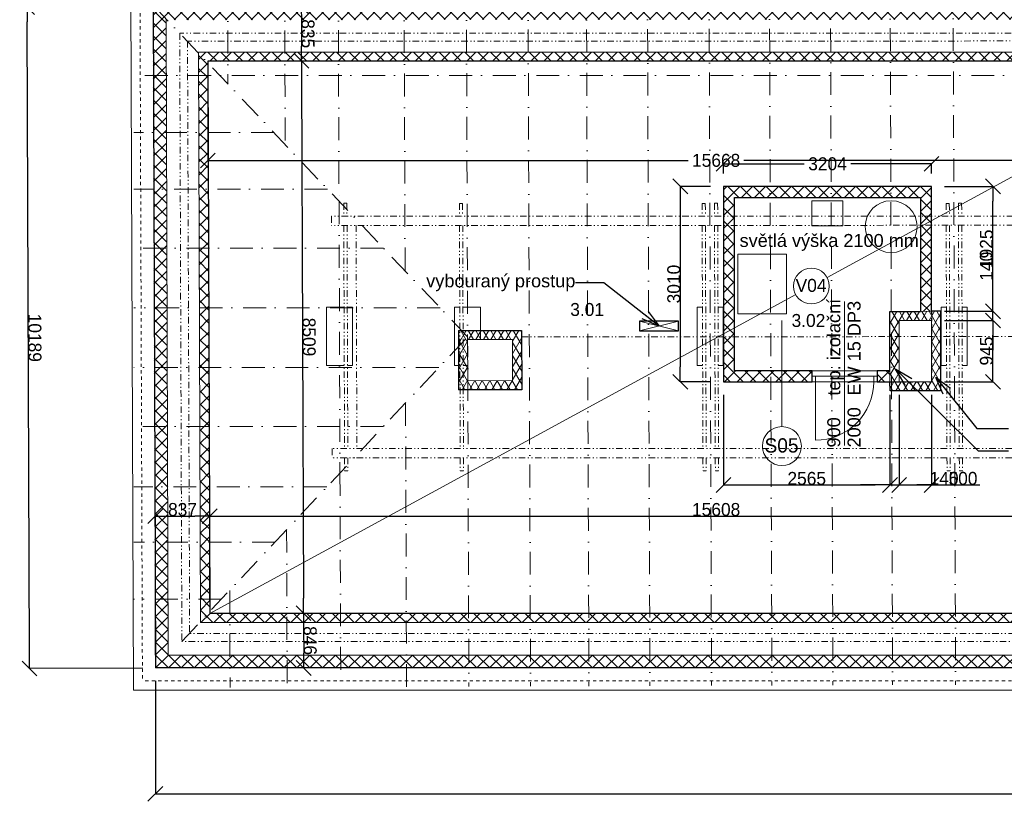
# Model space of a CAD drawing. Extents: x 25031 to 63966, y -28982 to 9473.
# Tile 1 of 11: x 25031 to 40204, y -28982 to -16939. Entities that reach past the tile are written whole.
import ezdxf

# ---------------------------------------------------------------- set-up
doc = ezdxf.new("R2010")
doc.units = 0
doc.header["$MEASUREMENT"] = 0
for name, pattern in [('Čerchovaná', [670.277762, 352.777767, -176.388884, 0, -141.111112]), ('Čerchovaná se dvěma tečkami S', [250, 100, -40, 15, -40, 15, -40]), ('čárkovaná S', [100, 50, -50])]:
    doc.linetypes.add(name, pattern=pattern)
for name, color, linetype, lineweight, true_color in [('2D kreslení - obecné_Číslo_pera__241', 9, 'Continuous', 13, 0x808080), ('2D ČÁRY_Číslo_pera__241', 9, 'Continuous', 13, 0x808080), ('blok I_pohled4_terén_Číslo_pera__241', 9, 'Continuous', 13, 0x808080), ('vodorovné konstrukce_Číslo_pera__241', 9, 'Continuous', 13, 0x808080)]:
    doc.layers.add(name, color=color, linetype=linetype, lineweight=lineweight, true_color=true_color)
for name, color, linetype, lineweight in [('2D VÝPLNĚ_Číslo_pera__4', 91, 'Continuous', 13), ('2D ČÁRY_Číslo_pera__1', 7, 'Continuous', 15), ('2D ČÁRY_Číslo_pera__2', 1, 'Continuous', 25), ('2D ČÁRY_Číslo_pera__3', 150, 'Continuous', 13), ('blok I_pohled4_terén_Číslo_pera__4', 91, 'Continuous', 13), ('hřeben_Číslo_pera__1', 7, 'Continuous', 15), ('komín_Číslo_pera__1', 7, 'Continuous', 15), ('komín_Číslo_pera__2', 1, 'Continuous', 25), ('krokve_Číslo_pera__1', 7, 'Continuous', 15), ('POZNÁMKY.POPISKA_Číslo_pera__4', 91, 'Continuous', 13), ('POZNÁMKY.TEXT_Číslo_pera__4', 91, 'Continuous', 13), ('vodorovné konstrukce_Číslo_pera__1', 7, 'Continuous', 15), ('zdi_Číslo_pera__1', 7, 'Continuous', 15), ('zdi_Číslo_pera__2', 1, 'Continuous', 25), ('zdi_Číslo_pera__7', 7, 'Continuous', 20)]:
    doc.layers.add(name, color=color, linetype=linetype, lineweight=lineweight)
doc.layers.add('KÓTY.ZÁKLADNÍ', color=7, linetype='Continuous')
doc.layers.add('vodorovné konstrukce', color=7, linetype='Continuous')
doc.styles.add('GENERATED_STYLE_1', font='arial.ttf')
doc.styles.add('GENERATED_STYLE_2', font='txt')
doc.styles.add('GENERATED_STYLE_3', font='txt')
doc.styles.get("Standard").update_dxf_attribs({"font": 'txt', "bigfont": 'BIGFONT.SHX'})
doc.dimstyles.new('GENERATED_STYLE__1', dxfattribs={"dimtxt": 200, "dimasz": 228, "dimexe": 0.18, "dimexo": 200, "dimgap": 0.09, "dimtad": 1, "dimtih": 1, "dimtoh": 1, "dimdec": 0, "dimzin": 0, "dimdsep": 46, "dimtxsty": 'GENERATED_STYLE_2', "dimblk": 'ARROWHEAD_6', "dimblk1": 'ARROWHEAD_6', "dimblk2": 'ARROWHEAD_6', "dimcen": 0.09, "dimclrd": 256, "dimclre": 256, "dimclrt": 256, "dimazin": 0, "dimtfac": 1, "dimtdec": 4, "dimtmove": 0, "dimatfit": 3, "dimfxl": 0, "dimtolj": 1, "dimtzin": 0, "dimarcsym": 0})
doc.dimstyles.new('GENERATED_STYLE__2', dxfattribs={"dimtxt": 200, "dimasz": 228, "dimexe": 0.18, "dimexo": 200, "dimgap": 0.09, "dimtad": 1, "dimdec": 0, "dimzin": 0, "dimdsep": 46, "dimtxsty": 'GENERATED_STYLE_2', "dimblk": 'ARROWHEAD_6', "dimblk1": 'ARROWHEAD_6', "dimblk2": 'ARROWHEAD_6', "dimcen": 0.09, "dimclrd": 256, "dimclre": 256, "dimclrt": 256, "dimazin": 0, "dimtfac": 1, "dimtdec": 4, "dimtmove": 0, "dimatfit": 3, "dimfxl": 0, "dimtolj": 1, "dimtzin": 0, "dimarcsym": 0})
doc.dimstyles.new('GENERATED_STYLE__3', dxfattribs={"dimtxt": 0.18, "dimasz": 273.6, "dimexe": 0.18, "dimexo": 0.0625, "dimgap": 0.09, "dimtad": 0, "dimtih": 1, "dimtoh": 1, "dimdec": 4, "dimzin": 0, "dimdsep": 46, "dimtxsty": 'Standard', "dimcen": 0.09, "dimadec": 0, "dimazin": 0, "dimtfac": 1, "dimtdec": 4, "dimtmove": 0, "dimatfit": 3, "dimldrblk": 'ARROWHEAD_3', "dimfxl": 0, "dimtolj": 1, "dimtzin": 0, "dimarcsym": 0})
pattern_1 = [(45, (0, 0), (-98.99495, 98.99495), []), (135, (0, 0), (98.99495, 98.99495), [])]
pattern_2 = [(60, (0, 0), (-86.60254, 50), []), (120, (0, 0), (86.60254, 50), [])]

# ---------------------------------------------------------------- blocks, each defined once
blk = doc.blocks.new('LINE_10108', base_point=(36777, -21574))
at = {"layer": 'vodorovné konstrukce_Číslo_pera__241', "linetype": 'Continuous'}
blk.add_line((36777, -21574), (36777, -23208), dxfattribs=at)
blk.add_circle((36777, -23508), 300, dxfattribs=at)
blk = doc.blocks.new('ARROWHEAD_6')
at = {"linetype": 'Continuous'}
for p, q in [((0, 0), (-1, 0)), ((-0.5, -0.5), (0.5, 0.5))]:
    blk.add_line(p, q, dxfattribs=at)
blk = doc.blocks.new('*D267')
at = {"layer": 'Defpoints', "color": 0, "linetype": 'Continuous', "transparency": 16777216}
for p in [(27122, -26928), (60316, -26928), (60316, -28868)]:
    blk.add_point(p, dxfattribs=at)
at = {"layer": 'KÓTY.ZÁKLADNÍ', "linetype": 'Continuous', "lineweight": -2, "transparency": 16777216}
for p, q in [((27122, -27128), (27122, -28868)), ((60316, -27128), (60316, -28868)), ((27350, -28868), (60088, -28868))]:
    blk.add_line(p, q, dxfattribs=at)
at = {"layer": 'KÓTY.ZÁKLADNÍ', "linetype": 'Continuous', "lineweight": -2, "transparency": 16777216, "xscale": 228, "yscale": 228, "zscale": 228, "rotation": 180}
blk.add_blockref('ARROWHEAD_6', (27122, -28868), dxfattribs=at)
at = {"layer": 'KÓTY.ZÁKLADNÍ', "linetype": 'Continuous', "lineweight": -2, "transparency": 16777216, "xscale": 228, "yscale": 228, "zscale": 228}
blk.add_blockref('ARROWHEAD_6', (60316, -28868), dxfattribs=at)
at = {"layer": 'KÓTY.ZÁKLADNÍ', "linetype": 'Continuous', "transparency": 16777216, "insert": (43719, -28768), "char_height": 200, "attachment_point": 5, "style": 'GENERATED_STYLE_2'}
blk.add_mtext('\\A1;33194', dxfattribs=at)
blk = doc.blocks.new('*D268')
at = {"layer": 'Defpoints', "color": 0, "linetype": 'Continuous', "transparency": 16777216}
for p in [(25145, -16745), (27085, -16739), (27122, -26928)]:
    blk.add_point(p, dxfattribs=at)
at = {"layer": 'KÓTY.ZÁKLADNÍ', "linetype": 'Continuous', "lineweight": -2, "transparency": 16777216}
for p, q in [((26885, -16739), (25145, -16745)), ((25181, -26706), (25146, -16973)), ((26922, -26928), (25181, -26934))]:
    blk.add_line(p, q, dxfattribs=at)
at = {"layer": 'KÓTY.ZÁKLADNÍ', "linetype": 'Continuous', "lineweight": -2, "transparency": 16777216, "xscale": 228, "yscale": 228, "zscale": 228}
for p, rotation in [((25145, -16745), 90.2035051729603), ((25182, -26934), 270.2035051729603)]:
    blk.add_blockref('ARROWHEAD_6', p, dxfattribs=dict(at, rotation=rotation))
at = {"layer": 'KÓTY.ZÁKLADNÍ', "linetype": 'Continuous', "transparency": 16777216, "insert": (25264, -21840), "char_height": 200, "attachment_point": 5, "rotation": 270.2035, "style": 'GENERATED_STYLE_2'}
blk.add_mtext('\\A1;10189', dxfattribs=at)
blk = doc.blocks.new('*D261')
at = {"layer": 'Defpoints', "color": 0, "linetype": 'Continuous', "transparency": 16777216}
for p in [(29380, -16738), (27928, -17578), (29374, -17573)]:
    blk.add_point(p, dxfattribs=at)
at = {"layer": 'KÓTY.ZÁKLADNÍ', "linetype": 'Continuous', "lineweight": -2, "transparency": 16777216}
for p, q in [((29180, -16739), (29371, -16738)), ((29372, -16966), (29374, -17345)), ((28128, -17578), (29375, -17573))]:
    blk.add_line(p, q, dxfattribs=at)
at = {"layer": 'KÓTY.ZÁKLADNÍ', "linetype": 'Continuous', "lineweight": -2, "transparency": 16777216, "xscale": 228, "yscale": 228, "zscale": 228}
for p, rotation in [((29371, -16738), 90.2035051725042), ((29374, -17573), 270.2035051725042)]:
    blk.add_blockref('ARROWHEAD_6', p, dxfattribs=dict(at, rotation=rotation))
at = {"layer": 'KÓTY.ZÁKLADNÍ', "linetype": 'Continuous', "transparency": 16777216, "insert": (29473, -17155), "char_height": 200, "attachment_point": 5, "rotation": 270.2035, "style": 'GENERATED_STYLE_2'}
blk.add_mtext('\\A1;835', dxfattribs=at)
blk = doc.blocks.new('*D262')
at = {"layer": 'Defpoints', "color": 0, "linetype": 'Continuous', "transparency": 16777216}
for p in [(27928, -17578), (27959, -26088), (29405, -26082)]:
    blk.add_point(p, dxfattribs=at)
at = {"layer": 'KÓTY.ZÁKLADNÍ', "linetype": 'Continuous', "lineweight": -2, "transparency": 16777216}
for p, q in [((28128, -17578), (29375, -17573)), ((29375, -17801), (29404, -25854)), ((28159, -26087), (29405, -26082))]:
    blk.add_line(p, q, dxfattribs=at)
at = {"layer": 'KÓTY.ZÁKLADNÍ', "linetype": 'Continuous', "lineweight": -2, "transparency": 16777216, "xscale": 228, "yscale": 228, "zscale": 228}
for p, rotation in [((29374, -17573), 90.2035051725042), ((29405, -26082), 270.2035051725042)]:
    blk.add_blockref('ARROWHEAD_6', p, dxfattribs=dict(at, rotation=rotation))
at = {"layer": 'KÓTY.ZÁKLADNÍ', "linetype": 'Continuous', "transparency": 16777216, "insert": (29490, -21828), "char_height": 200, "attachment_point": 5, "rotation": 270.2035, "style": 'GENERATED_STYLE_2'}
blk.add_mtext('\\A1;8509', dxfattribs=at)
blk = doc.blocks.new('*D263')
at = {"layer": 'Defpoints', "color": 0, "linetype": 'Continuous', "transparency": 16777216}
for p in [(27959, -26088), (29408, -26928), (29618, -26928)]:
    blk.add_point(p, dxfattribs=at)
at = {"layer": 'KÓTY.ZÁKLADNÍ', "linetype": 'Continuous', "lineweight": -2, "transparency": 16777216}
for p, q in [((28159, -26087), (29405, -26082)), ((29405, -26310), (29407, -26700)), ((29418, -26928), (29407, -26928))]:
    blk.add_line(p, q, dxfattribs=at)
at = {"layer": 'KÓTY.ZÁKLADNÍ', "linetype": 'Continuous', "lineweight": -2, "transparency": 16777216, "xscale": 228, "yscale": 228, "zscale": 228}
for p, rotation in [((29405, -26082), 90.2035051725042), ((29408, -26928), 270.2035051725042)]:
    blk.add_blockref('ARROWHEAD_6', p, dxfattribs=dict(at, rotation=rotation))
at = {"layer": 'KÓTY.ZÁKLADNÍ', "linetype": 'Continuous', "transparency": 16777216, "insert": (29506, -26505), "char_height": 200, "attachment_point": 5, "rotation": 270.2035, "style": 'GENERATED_STYLE_2'}
blk.add_mtext('\\A1;846', dxfattribs=at)
blk = doc.blocks.new('*D264')
at = {"layer": 'Defpoints', "color": 0, "linetype": 'Continuous', "transparency": 16777216}
for p in [(27959, -24587), (27959, -26088), (27122, -26928)]:
    blk.add_point(p, dxfattribs=at)
at = {"layer": 'KÓTY.ZÁKLADNÍ', "linetype": 'Continuous', "lineweight": -2, "transparency": 16777216}
for p, q in [((27122, -26728), (27122, -24587)), ((27350, -24587), (27731, -24587)), ((27959, -25888), (27959, -24587))]:
    blk.add_line(p, q, dxfattribs=at)
at = {"layer": 'KÓTY.ZÁKLADNÍ', "linetype": 'Continuous', "lineweight": -2, "transparency": 16777216, "xscale": 228, "yscale": 228, "zscale": 228, "rotation": 180}
blk.add_blockref('ARROWHEAD_6', (27122, -24587), dxfattribs=at)
at = {"layer": 'KÓTY.ZÁKLADNÍ', "linetype": 'Continuous', "lineweight": -2, "transparency": 16777216, "xscale": 228, "yscale": 228, "zscale": 228}
blk.add_blockref('ARROWHEAD_6', (27959, -24587), dxfattribs=at)
at = {"layer": 'KÓTY.ZÁKLADNÍ', "linetype": 'Continuous', "transparency": 16777216, "insert": (27540, -24487), "char_height": 200, "attachment_point": 5, "style": 'GENERATED_STYLE_2'}
blk.add_mtext('\\A1;837', dxfattribs=at)
blk = doc.blocks.new('*D265')
at = {"layer": 'Defpoints', "color": 0, "linetype": 'Continuous', "transparency": 16777216}
for p in [(43567, -24587), (43567, -24756), (27959, -26088)]:
    blk.add_point(p, dxfattribs=at)
at = {"layer": 'KÓTY.ZÁKLADNÍ', "linetype": 'Continuous', "lineweight": -2, "transparency": 16777216}
for p, q in [((43567, -24556), (43567, -24587)), ((27959, -25888), (27959, -24587)), ((28187, -24587), (43339, -24587))]:
    blk.add_line(p, q, dxfattribs=at)
at = {"layer": 'KÓTY.ZÁKLADNÍ', "linetype": 'Continuous', "lineweight": -2, "transparency": 16777216, "xscale": 228, "yscale": 228, "zscale": 228, "rotation": 180}
blk.add_blockref('ARROWHEAD_6', (27959, -24587), dxfattribs=at)
at = {"layer": 'KÓTY.ZÁKLADNÍ', "linetype": 'Continuous', "lineweight": -2, "transparency": 16777216, "xscale": 228, "yscale": 228, "zscale": 228}
blk.add_blockref('ARROWHEAD_6', (43567, -24587), dxfattribs=at)
at = {"layer": 'KÓTY.ZÁKLADNÍ', "linetype": 'Continuous', "transparency": 16777216, "insert": (35763, -24487), "char_height": 200, "attachment_point": 5, "style": 'GENERATED_STYLE_2'}
blk.add_mtext('\\A1;15608', dxfattribs=at)
blk = doc.blocks.new('*D296')
at = {"layer": 'Defpoints', "color": 0, "linetype": 'Continuous', "transparency": 16777216}
for p in [(27928, -17578), (43597, -18757), (43597, -19106)]:
    blk.add_point(p, dxfattribs=at)
at = {"layer": 'KÓTY.ZÁKLADNÍ', "linetype": 'Continuous', "lineweight": -2, "transparency": 16777216}
for p, q in [((27928, -17778), (27929, -19108)), ((43597, -18957), (43597, -19106)), ((28157, -19108), (35334, -19107)), ((43369, -19106), (36191, -19107))]:
    blk.add_line(p, q, dxfattribs=at)
at = {"layer": 'KÓTY.ZÁKLADNÍ', "linetype": 'Continuous', "lineweight": -2, "transparency": 16777216, "xscale": 228, "yscale": 228, "zscale": 228}
for p, rotation in [((27929, -19108), 180.0078259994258), ((43597, -19106), 0.007825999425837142)]:
    blk.add_blockref('ARROWHEAD_6', p, dxfattribs=dict(at, rotation=rotation))
at = {"layer": 'KÓTY.ZÁKLADNÍ', "linetype": 'Continuous', "transparency": 16777216, "insert": (35763, -19107), "char_height": 200, "attachment_point": 5, "style": 'GENERATED_STYLE_2'}
blk.add_mtext('\\A1;15668', dxfattribs=at)
blk = doc.blocks.new('*D290')
at = {"layer": 'Defpoints', "color": 0, "linetype": 'Continuous', "transparency": 16777216}
for p in [(39081, -21572), (40029, -21572), (39082, -22517)]:
    blk.add_point(p, dxfattribs=at)
at = {"layer": 'KÓTY.ZÁKLADNÍ', "linetype": 'Continuous', "lineweight": -2, "transparency": 16777216}
for p, q in [((39281, -21572), (40029, -21572)), ((40029, -22289), (40029, -21800)), ((39282, -22517), (40029, -22517))]:
    blk.add_line(p, q, dxfattribs=at)
at = {"layer": 'KÓTY.ZÁKLADNÍ', "linetype": 'Continuous', "lineweight": -2, "transparency": 16777216, "xscale": 228, "yscale": 228, "zscale": 228}
for p, rotation in [((40029, -21572), 90), ((40029, -22517), 270)]:
    blk.add_blockref('ARROWHEAD_6', p, dxfattribs=dict(at, rotation=rotation))
at = {"layer": 'KÓTY.ZÁKLADNÍ', "linetype": 'Continuous', "transparency": 16777216, "insert": (39929, -22044), "char_height": 200, "attachment_point": 5, "rotation": 90, "style": 'GENERATED_STYLE_2'}
blk.add_mtext('\\A1;945', dxfattribs=at)
blk = doc.blocks.new('*D291')
at = {"layer": 'Defpoints', "color": 0, "linetype": 'Continuous', "transparency": 16777216}
for p in [(39081, -21432), (40029, -21432), (39081, -21572)]:
    blk.add_point(p, dxfattribs=at)
at = {"layer": 'KÓTY.ZÁKLADNÍ', "linetype": 'Continuous', "lineweight": -2, "transparency": 16777216}
for p, q in [((40029, -21204), (40029, -20500)), ((39281, -21432), (40029, -21432)), ((40029, -21572), (40029, -21432)), ((39281, -21572), (40029, -21572)), ((40029, -21800), (40029, -22028))]:
    blk.add_line(p, q, dxfattribs=at)
at = {"layer": 'KÓTY.ZÁKLADNÍ', "linetype": 'Continuous', "lineweight": -2, "transparency": 16777216, "xscale": 228, "yscale": 228, "zscale": 228}
for p, rotation in [((40029, -21432), 270), ((40029, -21572), 90)]:
    blk.add_blockref('ARROWHEAD_6', p, dxfattribs=dict(at, rotation=rotation))
at = {"layer": 'KÓTY.ZÁKLADNÍ', "linetype": 'Continuous', "transparency": 16777216, "insert": (39929, -20738), "char_height": 200, "attachment_point": 5, "rotation": 90, "style": 'GENERATED_STYLE_2'}
blk.add_mtext('\\A1;140', dxfattribs=at)
blk = doc.blocks.new('*D292')
at = {"layer": 'Defpoints', "color": 0, "linetype": 'Continuous', "transparency": 16777216}
for p in [(39081, -19507), (40029, -19507), (39081, -21432)]:
    blk.add_point(p, dxfattribs=at)
at = {"layer": 'KÓTY.ZÁKLADNÍ', "linetype": 'Continuous', "lineweight": -2, "transparency": 16777216}
for p, q in [((39281, -19507), (40029, -19507)), ((40029, -21204), (40029, -19735)), ((39281, -21432), (40029, -21432))]:
    blk.add_line(p, q, dxfattribs=at)
at = {"layer": 'KÓTY.ZÁKLADNÍ', "linetype": 'Continuous', "lineweight": -2, "transparency": 16777216, "xscale": 228, "yscale": 228, "zscale": 228}
for p, rotation in [((40029, -19507), 90), ((40029, -21432), 270)]:
    blk.add_blockref('ARROWHEAD_6', p, dxfattribs=dict(at, rotation=rotation))
at = {"layer": 'KÓTY.ZÁKLADNÍ', "linetype": 'Continuous', "transparency": 16777216, "insert": (39929, -20469), "char_height": 200, "attachment_point": 5, "rotation": 90, "style": 'GENERATED_STYLE_2'}
blk.add_mtext('\\A1;1925', dxfattribs=at)
blk = doc.blocks.new('*D293')
at = {"layer": 'Defpoints', "color": 0, "linetype": 'Continuous', "transparency": 16777216}
for p in [(35876, -22517), (38442, -22517), (38442, -24108)]:
    blk.add_point(p, dxfattribs=at)
at = {"layer": 'KÓTY.ZÁKLADNÍ', "linetype": 'Continuous', "lineweight": -2, "transparency": 16777216}
for p, q in [((35876, -22717), (35876, -24108)), ((38442, -22717), (38442, -24108)), ((36104, -24108), (38214, -24108))]:
    blk.add_line(p, q, dxfattribs=at)
at = {"layer": 'KÓTY.ZÁKLADNÍ', "linetype": 'Continuous', "lineweight": -2, "transparency": 16777216, "xscale": 228, "yscale": 228, "zscale": 228, "rotation": 180}
blk.add_blockref('ARROWHEAD_6', (35876, -24108), dxfattribs=at)
at = {"layer": 'KÓTY.ZÁKLADNÍ', "linetype": 'Continuous', "lineweight": -2, "transparency": 16777216, "xscale": 228, "yscale": 228, "zscale": 228}
blk.add_blockref('ARROWHEAD_6', (38442, -24108), dxfattribs=at)
at = {"layer": 'KÓTY.ZÁKLADNÍ', "linetype": 'Continuous', "transparency": 16777216, "insert": (37159, -24008), "char_height": 200, "attachment_point": 5, "style": 'GENERATED_STYLE_2'}
blk.add_mtext('\\A1;2565', dxfattribs=at)
blk = doc.blocks.new('*D277')
at = {"layer": 'Defpoints', "color": 0, "linetype": 'Continuous', "transparency": 16777216}
for p in [(38442, -22517), (38582, -22517), (38582, -24108)]:
    blk.add_point(p, dxfattribs=at)
at = {"layer": 'KÓTY.ZÁKLADNÍ', "linetype": 'Continuous', "lineweight": -2, "transparency": 16777216}
for p, q in [((38442, -22717), (38442, -24108)), ((38582, -22717), (38582, -24108)), ((38214, -24108), (37986, -24108)), ((38442, -24108), (38582, -24108)), ((38810, -24108), (39514, -24108))]:
    blk.add_line(p, q, dxfattribs=at)
at = {"layer": 'KÓTY.ZÁKLADNÍ', "linetype": 'Continuous', "lineweight": -2, "transparency": 16777216, "xscale": 228, "yscale": 228, "zscale": 228}
blk.add_blockref('ARROWHEAD_6', (38442, -24108), dxfattribs=at)
at = {"layer": 'KÓTY.ZÁKLADNÍ', "linetype": 'Continuous', "lineweight": -2, "transparency": 16777216, "xscale": 228, "yscale": 228, "zscale": 228, "rotation": 180}
blk.add_blockref('ARROWHEAD_6', (38582, -24108), dxfattribs=at)
at = {"layer": 'KÓTY.ZÁKLADNÍ', "linetype": 'Continuous', "transparency": 16777216, "insert": (39276, -24008), "char_height": 200, "attachment_point": 5, "style": 'GENERATED_STYLE_2'}
blk.add_mtext('\\A1;140', dxfattribs=at)
blk = doc.blocks.new('*D278')
at = {"layer": 'Defpoints', "color": 0, "linetype": 'Continuous', "transparency": 16777216}
for p in [(38582, -22517), (39082, -22517), (39082, -24108)]:
    blk.add_point(p, dxfattribs=at)
at = {"layer": 'KÓTY.ZÁKLADNÍ', "linetype": 'Continuous', "lineweight": -2, "transparency": 16777216}
for p, q in [((38582, -22717), (38582, -24108)), ((39082, -22717), (39082, -24108)), ((38810, -24108), (38854, -24108)), ((39082, -24108), (39824, -24108))]:
    blk.add_line(p, q, dxfattribs=at)
at = {"layer": 'KÓTY.ZÁKLADNÍ', "linetype": 'Continuous', "lineweight": -2, "transparency": 16777216, "xscale": 228, "yscale": 228, "zscale": 228, "rotation": 180}
blk.add_blockref('ARROWHEAD_6', (38582, -24108), dxfattribs=at)
at = {"layer": 'KÓTY.ZÁKLADNÍ', "linetype": 'Continuous', "lineweight": -2, "transparency": 16777216, "xscale": 228, "yscale": 228, "zscale": 228}
blk.add_blockref('ARROWHEAD_6', (39082, -24108), dxfattribs=at)
at = {"layer": 'KÓTY.ZÁKLADNÍ', "linetype": 'Continuous', "transparency": 16777216, "insert": (39567, -24008), "char_height": 200, "attachment_point": 5, "style": 'GENERATED_STYLE_2'}
blk.add_mtext('\\A1;500', dxfattribs=at)
blk = doc.blocks.new('*D279')
at = {"layer": 'Defpoints', "color": 0, "linetype": 'Continuous', "transparency": 16777216}
for p in [(39081, -19160), (35876, -19507), (39081, -19507)]:
    blk.add_point(p, dxfattribs=at)
at = {"layer": 'KÓTY.ZÁKLADNÍ', "linetype": 'Continuous', "lineweight": -2, "transparency": 16777216}
for p, q in [((35876, -19307), (35876, -19161)), ((36104, -19161), (37121, -19161)), ((38853, -19160), (37836, -19160)), ((39081, -19307), (39081, -19160))]:
    blk.add_line(p, q, dxfattribs=at)
at = {"layer": 'KÓTY.ZÁKLADNÍ', "linetype": 'Continuous', "lineweight": -2, "transparency": 16777216, "xscale": 228, "yscale": 228, "zscale": 228}
for p, rotation in [((35876, -19161), 180.0078259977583), ((39081, -19160), 0.007825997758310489)]:
    blk.add_blockref('ARROWHEAD_6', p, dxfattribs=dict(at, rotation=rotation))
at = {"layer": 'KÓTY.ZÁKLADNÍ', "linetype": 'Continuous', "transparency": 16777216, "insert": (37479, -19160), "char_height": 200, "attachment_point": 5, "style": 'GENERATED_STYLE_2'}
blk.add_mtext('\\A1;3204', dxfattribs=at)
blk = doc.blocks.new('*D280')
at = {"layer": 'Defpoints', "color": 0, "linetype": 'Continuous', "transparency": 16777216}
for p in [(35876, -19507), (35211, -22517), (35876, -22517)]:
    blk.add_point(p, dxfattribs=at)
at = {"layer": 'KÓTY.ZÁKLADNÍ', "linetype": 'Continuous', "lineweight": -2, "transparency": 16777216}
for p, q in [((35676, -19507), (35211, -19507)), ((35211, -19735), (35211, -22289)), ((35676, -22517), (35211, -22517))]:
    blk.add_line(p, q, dxfattribs=at)
at = {"layer": 'KÓTY.ZÁKLADNÍ', "linetype": 'Continuous', "lineweight": -2, "transparency": 16777216, "xscale": 228, "yscale": 228, "zscale": 228}
for p, rotation in [((35211, -19507), 90), ((35211, -22517), 270)]:
    blk.add_blockref('ARROWHEAD_6', p, dxfattribs=dict(at, rotation=rotation))
at = {"layer": 'KÓTY.ZÁKLADNÍ', "linetype": 'Continuous', "transparency": 16777216, "insert": (35111, -21012), "char_height": 200, "attachment_point": 5, "rotation": 90, "style": 'GENERATED_STYLE_2'}
blk.add_mtext('\\A1;3010', dxfattribs=at)
blk = doc.blocks.new('ARROWHEAD_3')
at = {"linetype": 'Continuous'}
blk.add_line((0, 0), (-1, 0), dxfattribs=at)
at = {"linetype": 'Continuous', "flags": 128}
blk.add_lwpolyline([(-1, 0.2679), (0, 0), (-1, -0.2679)], dxfattribs=at)

msp = doc.modelspace()

# ---------------------------------------------------------------- hatches: boundary and pattern name
at = {"layer": '2D VÝPLNĚ_Číslo_pera__4', "linetype": 'Continuous'}
h = msp.add_hatch(dxfattribs=at)
h.set_pattern_fill('TEPELNA_IZOLACE_EPS', color=256, style=0, pattern_type=2)
h.set_pattern_definition(pattern_1)
h.paths.add_polyline_path([(50073.7, -16735.5), (27085.4, -16738.6), (27121.6, -26927.5), (60315.8, -26927.5), (60267.9, 7418.2), (50033.4, 7381.4)], flags=0)
h.paths.add_polyline_path([(27320.9, -26727.5), (27286.1, -16938.6), (50274, -16935.4), (50233.7, 7182.2), (60068.2, 7217.5), (60115.5, -26727.5)], flags=0)
h = msp.add_hatch(dxfattribs=at)
h.set_pattern_fill('TEPELNA_IZOLACE_EPS', color=256, style=0, pattern_type=2)
h.set_pattern_definition(pattern_1)
h.paths.add_polyline_path([(43603.2, -17436.4), (27787.9, -17438.5), (27819.1, -26227.5), (43559.9, -26227.5), (43559.9, -26087.5), (27958.6, -26087.5), (27928.4, -17578.5), (43603.2, -17576.3)], flags=0)
h = msp.add_hatch(dxfattribs=at)
h.set_pattern_fill('TEPELNA_IZOLACE_EPS', color=256, style=0, pattern_type=2)
h.set_pattern_definition(pattern_1)
h.paths.add_polyline_path([(37241.8, -22517.3), (37241.8, -22347.3), (36046.4, -22347.3), (36046.4, -19677.4), (38910.9, -19677), (38910.9, -21432.5), (39080.9, -21432), (39080.9, -19507), (35876.4, -19507.4), (35876.4, -22517.3)], flags=0)
h = msp.add_hatch(dxfattribs=at)
h.set_pattern_fill('TEPELNA_IZOLACE_MINERÁL', color=256, style=0, pattern_type=2)
h.set_pattern_definition(pattern_2)
h.paths.add_polyline_path([(38440.7, -21433.8), (38442.2, -22657.5), (39222.2, -22656.6), (39220.7, -21431.6)], flags=0)
h.paths.add_polyline_path([(38582, -22517.3), (38580.9, -21573.4), (39080.9, -21572), (39082, -22516.7)], flags=0)
h = msp.add_hatch(dxfattribs=at)
h.set_pattern_fill('TEPELNA_IZOLACE_MINERÁL', color=256, style=0, pattern_type=2)
h.set_pattern_definition(pattern_2)
h.paths.add_polyline_path([(32765.9, -21726), (31793.2, -21727.7), (31794.8, -22639.3), (32767.5, -22641.7)], flags=0)
h.paths.add_polyline_path([(31933.5, -21867.5), (32626.1, -21866.2), (32627.3, -22501.4), (31934.6, -22499.6)], flags=0)
h = msp.add_hatch(dxfattribs=at)
h.set_pattern_fill('TEPELNA_IZOLACE_EPS', color=256, style=0, pattern_type=2)
h.set_pattern_definition(pattern_1)
h.paths.add_polyline_path([(38242, -22517.3), (38441.8, -22517.3), (38441.8, -22347.3), (38242, -22347.3)], flags=0)

# ---------------------------------------------------------------- linework, layer by layer
at = {"layer": '2D kreslení - obecné_Číslo_pera__241', "linetype": 'Continuous'}
msp.add_circle((37230.9, -21043.1), 275, dxfattribs=at)
at = {"layer": '2D ČÁRY_Číslo_pera__1', "linetype": 'Continuous'}
for p, q in [((38910.9, -21432.5), (39080.9, -21432)), ((38441.8, -22347.3), (36046.4, -22347.3)), ((37241.8, -22347.3), (37241.8, -22517.3)), ((37241.8, -22432.3), (38241.9, -22431.1)), ((38242, -22517.3), (38241.8, -22347.3)), ((38442, -22517.3), (38441.8, -22347.3)), ((38582, -22347.3), (38581.8, -22347.3)), ((38582, -22517.3), (35876.4, -22517.3))]:
    msp.add_line(p, q, dxfattribs=at)
at = {"layer": '2D ČÁRY_Číslo_pera__1', "linetype": 'Continuous', "flags": 128}
msp.add_lwpolyline([(37291.8, -22432.9), (37291.8, -22517.9), (37291.8, -23417.9, 0.4142136), (38191.8, -22517.9), (38191.7, -22431.8)], format="xyb", dxfattribs=at)
at = {"layer": '2D ČÁRY_Číslo_pera__2', "linetype": 'Continuous'}
for p, q in [((39220.7, -21431.6), (39080.9, -21432)), ((38442.2, -22657.5), (38442, -22517.3))]:
    msp.add_line(p, q, dxfattribs=at)
at = {"layer": '2D ČÁRY_Číslo_pera__2', "linetype": 'čárkovaná S'}
for p in [(39080.9, -21432), (38442, -22517.3)]:
    msp.add_line(p, (39082, -22516.7), dxfattribs=at)
at = {"layer": '2D ČÁRY_Číslo_pera__2', "linetype": 'Continuous', "flags": 128}
for points in [[(39080.9, -21432), (39080.9, -19507), (35876.4, -19507.4), (35876.4, -22517.3), (37241.8, -22517.3), (37241.8, -22347.3), (36046.4, -22347.3), (36046.4, -19677.4), (38910.9, -19677), (38910.9, -21432.5)], [(38441.8, -22347.3), (38242, -22347.3), (38242, -22517.3), (38441.8, -22517.3)]]:
    msp.add_lwpolyline(points, dxfattribs=at)
msp.add_lwpolyline([(35184.1, -21734.5), (35184.1, -21584.5), (34584.1, -21584.5), (34584.1, -21734.5)], close=True, dxfattribs=at)
at = {"layer": '2D ČÁRY_Číslo_pera__241', "linetype": 'Continuous', "flags": 128}
for points in [[(37235.5, -20117.1), (37715.5, -20117.1), (37715.5, -19727.1), (37235.5, -19727.1)], [(36096.4, -21472.4), (36846.4, -21472.4), (36846.4, -20552.4), (36096.4, -20552.4)]]:
    msp.add_lwpolyline(points, close=True, dxfattribs=at)
at = {"layer": '2D ČÁRY_Číslo_pera__241', "linetype": 'Continuous'}
msp.add_circle((38460.9, -20127.1), 400, dxfattribs=at)
at = {"layer": '2D ČÁRY_Číslo_pera__3', "linetype": 'Continuous'}
for p, q in [((35184.1, -21734.5), (34584.1, -21584.5)), ((34584.1, -21734.5), (35184.1, -21584.5))]:
    msp.add_line(p, q, dxfattribs=at)
at = {"layer": 'blok I_pohled4_terén_Číslo_pera__241', "linetype": 'Continuous'}
for p, q in [((37472.5, -20911.6), (43603.2, -17576.3)), ((27958.6, -26087.5), (36989.4, -21174.5))]:
    msp.add_line(p, q, dxfattribs=at)
at = {"layer": 'blok I_pohled4_terén_Číslo_pera__4', "linetype": 'Continuous'}
msp.add_line((37741.7, -23499.9), (37741.7, -21283.2), dxfattribs=at)
at = {"layer": 'hřeben_Číslo_pera__1', "linetype": 'Čerchovaná se dvěma tečkami S'}
msp.add_line((48114.3, -21818.2), (32766.1, -21824.8), dxfattribs=at)
at = {"layer": 'komín_Číslo_pera__1', "linetype": 'Continuous'}
for p, q in [((38580.9, -21573.4), (39080.9, -21572)), ((38582, -22517.3), (38580.9, -21573.4)), ((39080.9, -21572), (39082, -22516.7)), ((31933.5, -21867.5), (32626.1, -21866.2)), ((31933.5, -21867.5), (31934.6, -22499.6)), ((32626.1, -21866.2), (32627.3, -22501.4)), ((32627.3, -22501.4), (31934.6, -22499.6)), ((39082, -22516.7), (38582, -22517.3))]:
    msp.add_line(p, q, dxfattribs=at)
at = {"layer": 'komín_Číslo_pera__2', "linetype": 'Continuous'}
for p, q in [((38440.7, -21433.8), (38910.9, -21432.5)), ((38441.8, -22347.3), (38440.7, -21433.8)), ((39220.7, -21431.6), (39222.2, -22656.6)), ((31793.2, -21727.7), (32765.9, -21726)), ((31793.2, -21727.7), (31794.8, -22639.3)), ((32765.9, -21726), (32767.5, -22641.7)), ((32767.5, -22641.7), (31794.8, -22639.3)), ((39222.2, -22656.6), (38442.2, -22657.5))]:
    msp.add_line(p, q, dxfattribs=at)
at = {"layer": 'krokve_Číslo_pera__1', "linetype": 'Čerchovaná'}
for p, q in [((31933.5, -21825.1), (26826.5, -16441.9)), ((28234.3, -16436.9), (28239.6, -17931.5)), ((29114.3, -16433.8), (29123, -18862.6)), ((29940.2, -16430.9), (29952, -19736.4)), ((30954.3, -16427.3), (30969.9, -20809.4)), ((31914.3, -16423.8), (31952.6, -27212.8)), ((32864.3, -16420.5), (32902.6, -27209.5)), ((33764.3, -16417.3), (33802.6, -27206.3)), ((34704.3, -16413.9), (34742.6, -27202.9)), ((35654.3, -16410.6), (35692.6, -27199.5)), ((36584.3, -16407.3), (36622.6, -27196.2)), ((37524.3, -16403.9), (37562.6, -27192.9)), ((38444.3, -16400.7), (38482.6, -27189.6)), ((39414.3, -16397.2), (39452.6, -27186.2)), ((50774.9, -17795.4), (26789.2, -17798.6)), ((28948.2, -18678.4), (26789.3, -18678.6)), ((29773.4, -19548.2), (26789.4, -19548.6)), ((29952, -19736.4), (29966.8, -23920.9)), ((30636.6, -20458.1), (26789.5, -20458.6)), ((31509.3, -21378), (26789.7, -21378.6)), ((27530.1, -26517.5), (31933.5, -21825.1)), ((31489.7, -22298), (26789.8, -22298.6)), ((30977.1, -22844.3), (30992.6, -27216.2)), ((30635.7, -23208.1), (26789.9, -23208.6)), ((29966.8, -23920.9), (29978.5, -27219.8)), ((29762.8, -24138.2), (26790, -24138.6)), ((29144, -24797.7), (29152.6, -27222.8)), ((28965.1, -24988.4), (26790.1, -24988.6)), ((28267.3, -25731.9), (28272.7, -27225.9)), ((28139.2, -25868.5), (26790.3, -25868.6))]:
    msp.add_line(p, q, dxfattribs=at)
at = {"layer": 'vodorovné konstrukce_Číslo_pera__1', "linetype": 'Čerchovaná se dvěma tečkami S'}
for p, q in [((50310.8, -17145.4), (27496.9, -17148.6)), ((27496.9, -17148.6), (27530.1, -26517.5)), ((50436.2, -17265.4), (27617.3, -17268.5)), ((27617.3, -17268.5), (27649.7, -26397.5)), ((30023.8, -19768.1), (30073.8, -19767.9)), ((30023.8, -19768.1), (30024.5, -19967.9)), ((30073.8, -19767.9), (30074.5, -19967.9)), ((31806.2, -19768.8), (31856.2, -19768.6)), ((31806.2, -19768.8), (31806.9, -19968)), ((31856.2, -19768.6), (31856.9, -19968)), ((35546.2, -19768.8), (35596.2, -19768.6)), ((35546.2, -19768.8), (35546.9, -19968)), ((35596.2, -19768.6), (35596.9, -19968)), ((35736.2, -19768.1), (35786.2, -19767.9)), ((35736.2, -19768.1), (35736.9, -19967.9)), ((35786.2, -19767.9), (35786.9, -19967.9)), ((39306.2, -19768.8), (39356.2, -19768.6)), ((39306.2, -19768.8), (39306.9, -19968)), ((39356.2, -19768.6), (39356.9, -19968)), ((39496.2, -19768.1), (39546.2, -19767.9)), ((39496.2, -19768.1), (39496.9, -19967.9)), ((39546.2, -19767.9), (39546.9, -19967.9)), ((43590.6, -19966.4), (29834.5, -19968.2)), ((29834.5, -19968), (29834.5, -20108.2)), ((43589.9, -20106.4), (29834.5, -20108.2)), ((30025, -20107.9), (30037.2, -23547.5)), ((30075, -20107.9), (30087.2, -23547.5)), ((30215, -20107.4), (30227.2, -23547)), ((31807.4, -20108), (31819.6, -23547.5)), ((31857.4, -20108), (31869.6, -23547.5)), ((35547.4, -20108), (35559.6, -23547.5)), ((35597.4, -20108), (35609.6, -23547.5)), ((35737.4, -20107.9), (35749.6, -23547.5)), ((35787.4, -20107.9), (35799.6, -23547.5)), ((39307.4, -20108), (39319.7, -23547.5)), ((39357.4, -20108), (39369.7, -23547.5)), ((39497.4, -20107.9), (39509.7, -23547.5)), ((39547.4, -20107.9), (39559.7, -23547.5)), ((43572.6, -23547.5), (29847.2, -23547.5)), ((29847.2, -23547.5), (29847.7, -23687.5)), ((43571.9, -23687.5), (29847.7, -23687.5)), ((30037.7, -23687.5), (30038.4, -23887.5)), ((30087.7, -23687.5), (30088.4, -23887.5)), ((31820.1, -23687.5), (31820.8, -23887.5)), ((31870.1, -23687.5), (31870.8, -23887.5)), ((35560.1, -23687.5), (35560.8, -23887.5)), ((35610.1, -23687.5), (35610.8, -23887.5)), ((35750.1, -23687.5), (35750.8, -23887.5)), ((35800.1, -23687.5), (35800.8, -23887.5)), ((39320.2, -23687.5), (39320.9, -23887.5)), ((39370.2, -23687.5), (39370.9, -23887.5)), ((39510.2, -23687.5), (39510.9, -23887.5)), ((39560.2, -23687.5), (39560.9, -23887.5)), ((30038.4, -23887.5), (30088.4, -23887.5)), ((31820.8, -23887.5), (31870.8, -23887.5)), ((35560.8, -23887.5), (35610.8, -23887.5)), ((35750.8, -23887.5), (35800.8, -23887.5)), ((39320.9, -23887.5), (39370.9, -23887.5)), ((39510.9, -23887.5), (39560.9, -23887.5)), ((59616.9, -26397.5), (27649.7, -26397.5)), ((59734.7, -26517.5), (27530.1, -26517.5))]:
    msp.add_line(p, q, dxfattribs=at)
at = {"layer": 'zdi_Číslo_pera__1', "linetype": 'Continuous'}
for p, q in [((26744.2, -16398.7), (26782.8, -27267.5)), ((27286.1, -16938.6), (27320.9, -26727.5)), ((50614, -17435.4), (27787.9, -17438.5)), ((27787.9, -17438.5), (27819.1, -26227.5)), ((31865.1, -22268.6), (31935.1, -22268.6)), ((59450, -26227.5), (27819.1, -26227.5)), ((60115.5, -26727.5), (27320.9, -26727.5)), ((60656.3, -27267.5), (26782.8, -27267.5))]:
    msp.add_line(p, q, dxfattribs=at)
at = {"layer": 'zdi_Číslo_pera__1', "linetype": 'čárkovaná S'}
for p in [(26884.7, -16538.6), (60516.1, -27127.5)]:
    msp.add_line(p, (26922.3, -27127.5), dxfattribs=at)
at = {"layer": 'zdi_Číslo_pera__2', "linetype": 'Continuous'}
for p, q in [((27085.4, -16738.6), (27121.6, -26927.5)), ((43602.5, -17576.4), (27928.4, -17578.5)), ((27928.4, -17578.5), (27958.6, -26087.5)), ((43559.9, -26087.5), (27958.6, -26087.5)), ((60315.8, -26927.5), (27121.6, -26927.5))]:
    msp.add_line(p, q, dxfattribs=at)
at = {"layer": 'zdi_Číslo_pera__7', "linetype": 'Continuous', "flags": 128}
for points in [[(30032.7, -22268.6), (29759.6, -22268.6), (29759.5, -21368.6), (30029.5, -21368.6)], [(30079.5, -21368.6), (30161, -21368.6), (30161.1, -22268.6), (30082.7, -22268.6)], [(31815.1, -22268.6), (31732, -22268.6), (31731.9, -21368.6), (31811.9, -21368.6)], [(31861.9, -21368.6), (32133.4, -21368.6), (32133.5, -21867.1)], [(35555.1, -22268.6), (35472, -22268.6), (35471.9, -21368.6), (35551.9, -21368.6)], [(35791.9, -21368.6), (35873.4, -21368.6), (35873.6, -22268.6), (35795.1, -22268.6)], [(39315.1, -22268.6), (39232, -22268.6), (39231.9, -21368.6), (39311.9, -21368.6)], [(39551.9, -21368.6), (39633.5, -21368.6), (39633.6, -22268.6), (39555.1, -22268.6)]]:
    msp.add_lwpolyline(points, dxfattribs=at)

# ---------------------------------------------------------------- block references
at = {"layer": 'vodorovné konstrukce', "linetype": 'Continuous'}
msp.add_blockref('LINE_10108', (36776.5, -21574.5), dxfattribs=at)

# ---------------------------------------------------------------- texts
at = {"layer": 'POZNÁMKY.POPISKA_Číslo_pera__4', "linetype": 'Continuous', "insert": (33594, -20992.3), "char_height": 200, "width": 2247.319, "attachment_point": 6, "style": 'GENERATED_STYLE_1'}
msp.add_mtext('{vybouraný prostup}', dxfattribs=at)
at = {"layer": 'POZNÁMKY.TEXT_Číslo_pera__4', "linetype": 'Continuous'}
for s, insert, char_height, attachment_point, style in [('{světlá výška 2100 mm}', (36124.1, -20240.5), 200, 1, 'GENERATED_STYLE_1'), ('{V04}', (36987.7, -21135.6), 200, 7, 'GENERATED_STYLE_3'), ('{3.01}', (33515.1, -21303.6), 200, 1, 'GENERATED_STYLE_3'), ('{3.02}', (36925.2, -21473.1), 200, 1, 'GENERATED_STYLE_3'), ('{S05}', (36509, -23499.7), 220, 4, 'GENERATED_STYLE_3')]:
    msp.add_mtext(s, dxfattribs=dict(at, insert=insert, char_height=char_height, attachment_point=attachment_point, style=style))
at = {"layer": 'POZNÁMKY.TEXT_Číslo_pera__4', "linetype": 'Continuous', "insert": (37991.1, -23530.3), "char_height": 200, "attachment_point": 7, "rotation": 90, "line_spacing_factor": 0.937873, "style": 'GENERATED_STYLE_1'}
msp.add_mtext('{900^Itep. izolační\\P2000^IEW 15 DP3}', dxfattribs=at)

# ---------------------------------------------------------------- dimensions: what is measured, and where the dimension line sits
at = {"layer": 'KÓTY.ZÁKLADNÍ', "linetype": 'Continuous'}
for base, p1, p2, angle, dimstyle, picture, middle in [((25145.5, -16745.5), (27121.6, -26927.5), (27085.4, -16738.6), 90.20351, 'GENERATED_STYLE__2', '*D268', (25263.6, -21839.6)), ((29374.4, -17573.4), (29379.7, -16738.3), (27928.4, -17578.5), 270.20351, 'GENERATED_STYLE__2', '*D261', (29473, -17155.5)), ((43596.7, -19105.7), (27928.4, -17578.5), (43596.6, -18756.9), 0.00783, 'GENERATED_STYLE__1', '*D296', (35762.6, -19106.8)), ((29404.7, -26082.4), (27928.4, -17578.5), (27958.6, -26087.5), 270.20351, 'GENERATED_STYLE__2', '*D262', (29489.6, -21827.5)), ((39080.8074, -19160.24), (35876.4331, -19507.4074), (39080.8548, -19506.9697), 0.00783, 'GENERATED_STYLE__1', '*D279', (37478.5966, -19160.4588)), ((35210.7, -22517.3), (35876.4, -19507.4), (35876.4, -22517.3), 270, 'GENERATED_STYLE__2', '*D280', (35110.6, -21012.4)), ((40028.8, -19507), (39080.9, -21432), (39080.9, -19507), 90, 'GENERATED_STYLE__2', '*D292', (39928.7, -20469.5)), ((40028.8, -21432), (39080.9, -21572), (39080.9, -21432), 90, 'GENERATED_STYLE__2', '*D291', (39928.7, -20737.8)), ((40028.8, -21572), (39082, -22516.7), (39080.9, -21572), 90, 'GENERATED_STYLE__2', '*D290', (39928.7, -22044.4)), ((29407.7, -26928.2), (27958.6, -26087.5), (29618.3, -26927.5), 270.20351, 'GENERATED_STYLE__2', '*D263', (29506.3, -26505))]:
    dim = msp.add_linear_dim(base=base, p1=p1, p2=p2, angle=angle, dimstyle=dimstyle, dxfattribs=at)
    dim.commit()
    dim.dimension.update_dxf_attribs({"geometry": picture, "text_midpoint": middle})
for base, p1, p2, picture, middle in [((38441.8, -24108.1), (35876.4, -22517.3), (38441.8, -22517.3), '*D293', (37159.1, -24008)), ((38582, -24108.1), (38441.8, -22517.3), (38582, -22517.3), '*D277', (39276.2, -24008)), ((39082, -24108.1), (38582, -22517.3), (39082, -22516.7), '*D278', (39567.3, -24008)), ((27958.6, -24586.9), (27121.6, -26927.5), (27958.6, -26087.5), '*D264', (27540.1, -24486.8)), ((43566.6, -24586.9), (27958.6, -26087.5), (43566.6, -24756.2), '*D265', (35762.6, -24486.8)), ((60315.8, -28867.8), (27121.6, -26927.5), (60315.8, -26927.5), '*D267', (43718.7, -28767.7))]:
    dim = msp.add_linear_dim(base=base, p1=p1, p2=p2, dimstyle='GENERATED_STYLE__1', dxfattribs=at)
    dim.commit()
    dim.dimension.update_dxf_attribs({"geometry": picture, "text_midpoint": middle})

# ---------------------------------------------------------------- leaders
at = {"layer": 'POZNÁMKY.POPISKA_Číslo_pera__4', "linetype": 'Continuous', "annotation_type": 0, "has_hookline": 1}
for points, hookline_direction, text_width in [([(34884.1, -21659.5), (34033.4, -20992.3), (33594.1, -20992.3)], 1, 1283.1), ([(38531.5, -22324.7), (39800.3, -23584), (40266.2, -23584)], 0, 1506.5), ([(39147.8, -22450.6), (39780.3, -23238.8), (40266.2, -23238.8)], 0, 2342.3)]:
    msp.add_leader(points, dimstyle='GENERATED_STYLE__3', dxfattribs=dict(at, hookline_direction=hookline_direction, text_width=text_width))

doc.saveas('drawing.dxf')
